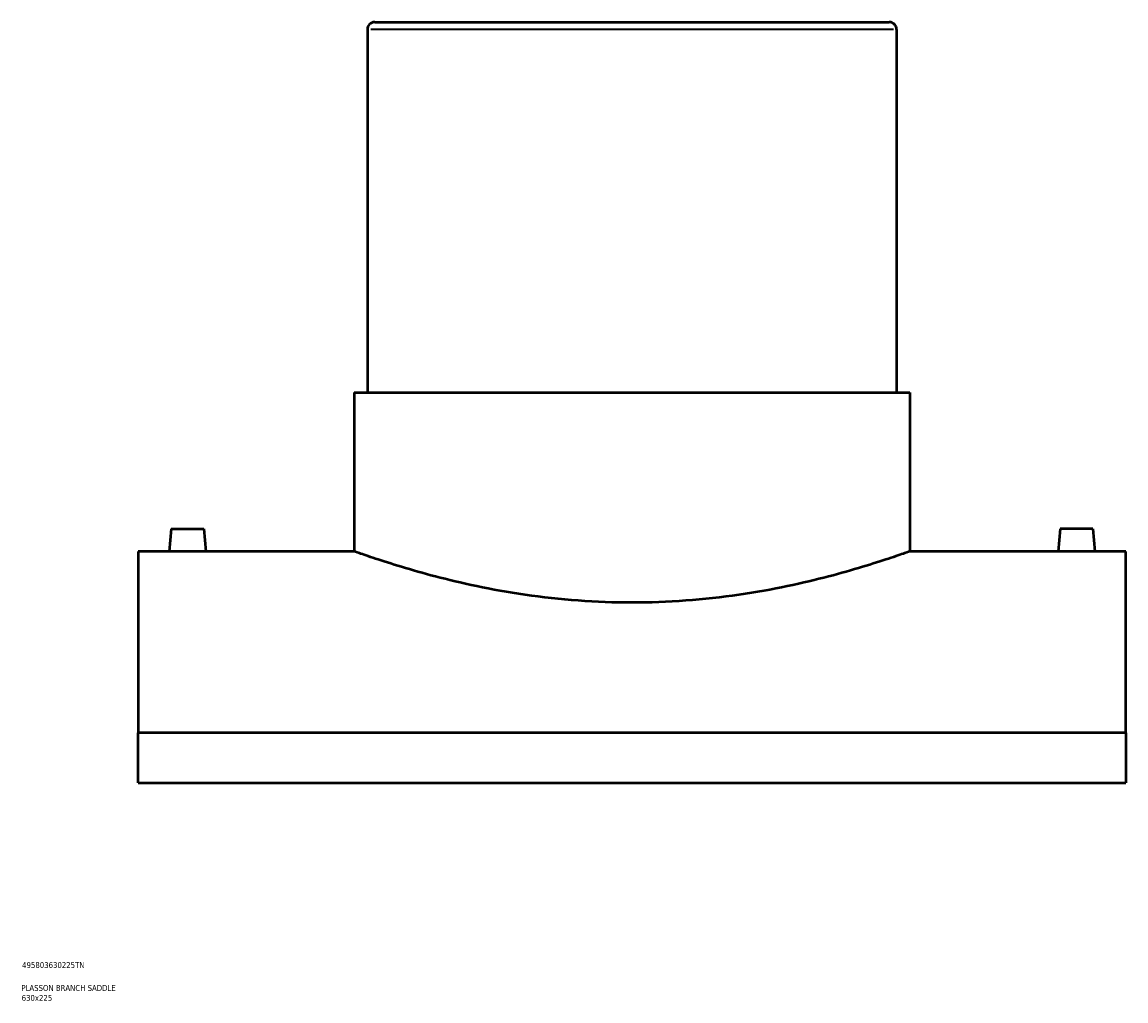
# Model space of a CAD drawing. Header units: millimetres. Extents: x -284 to 1492, y -368 to 1089.
# Tile 4 of 5: x 855 to 1324, y 79 to 495. Entities that reach past the tile are written whole.
import ezdxf

# ---------------------------------------------------------------- set-up
doc = ezdxf.new("R2010")
doc.units = ezdxf.units.MM
for name, color, linetype, lineweight in [('Title (ISO)', 7, 'Continuous', 50), ('Visible (ANSI)', 7, 'Continuous', 50), ('Visible Narrow (ANSI)', 7, 'Continuous', 35)]:
    doc.layers.add(name, color=color, linetype=linetype, lineweight=lineweight)
doc.styles.add('Note Text (ISO)', font='tahoma.ttf')

# ---------------------------------------------------------------- blocks, each defined once
blk = doc.blocks.new('Title Blocks ISO')
at = {"layer": 'Title (ISO)', "color": 232, "true_color": 0xca0064, "style": 'Note Text (ISO)'}
for tag, p in [('PART_NUMBER_001', (34.16, 73.13)), ('DESCRIPTION_001', (33.84, 63.4)), ('DESCRIPTION_002', (33.95, 59.18))]:
    blk.add_attdef(tag, p, '', height=2.5, dxfattribs=at)

msp = doc.modelspace()

# ---------------------------------------------------------------- linework, layer by layer
at = {"layer": 'Visible (ANSI)'}
for p, q in [((1005.11, 495.25), (1223.81, 495.25)), ((1001.96, 492.1), (1001.96, 337.75)), ((1226.96, 492.1), (1226.96, 337.75)), ((996.34, 337.75), (1232.59, 337.75)), ((996.34, 337.75), (996.34, 270.25)), ((1232.59, 337.75), (1232.59, 270.25)), ((918.46, 279.85), (917.62, 270.25)), ((918.46, 279.85), (932.46, 279.85)), ((932.46, 279.85), (933.3, 270.25)), ((1296.46, 279.85), (1295.62, 270.25)), ((1310.46, 279.85), (1296.46, 279.85)), ((1310.46, 279.85), (1311.3, 270.25)), ((904.46, 270.25), (904.46, 193.04)), ((917.62, 270.25), (904.46, 270.25)), ((996.34, 270.25), (933.3, 270.25)), ((1295.62, 270.25), (1232.59, 270.25)), ((1324.46, 270.25), (1311.3, 270.25)), ((1324.46, 193.04), (1324.46, 270.25)), ((1324.46, 193.04), (904.46, 193.04)), ((904.46, 171.78), (904.46, 193.04)), ((1324.46, 193.04), (1324.46, 171.78)), ((904.46, 171.78), (1324.46, 171.78))]:
    msp.add_line(p, q, dxfattribs=at)
for centre, start, end in [((1005.11, 492.1), 90, 180), ((1223.81, 492.1), 0, 90)]:
    msp.add_arc(centre, 3.15, start, end, dxfattribs=at)
for points, knots in [([(925.46, 270.16), (924.48, 270.16), (923.43, 270.17), (921.5, 270.18), (920.61, 270.2), (919.22, 270.22), (918.62, 270.23), (917.82, 270.25), (917.62, 270.25), (917.62, 270.25)], [0, 0, 0, 0, 0.295518, 0.295518, 0.591037, 0.591037, 0.886485, 0.886485, 1.181934, 1.181934, 1.181934, 1.181934]), ([(933.3, 270.25), (933.3, 270.25), (933.11, 270.25), (932.31, 270.23), (931.7, 270.22), (930.31, 270.2), (929.43, 270.18), (927.5, 270.17), (926.45, 270.16), (925.46, 270.16)], [3.545802, 3.545802, 3.545802, 3.545802, 3.84125, 3.84125, 4.136699, 4.136699, 4.432217, 4.432217, 4.727736, 4.727736, 4.727736, 4.727736]), ([(1114.46, 248.46), (1106.97, 248.46), (1099.25, 248.74), (1083.93, 249.87), (1076.34, 250.72), (1061.81, 252.83), (1054.86, 254.09), (1042.03, 256.77), (1036.15, 258.18), (1025.73, 260.9), (1020.84, 262.3), (1012.19, 264.91), (1008.43, 266.12), (1002.38, 268.13), (1000.08, 268.93), (997.06, 269.99), (996.34, 270.25), (996.34, 270.25)], [0, 0, 0, 0, 2.247105, 2.247105, 4.494209, 4.494209, 6.741314, 6.741314, 8.988418, 8.988418, 11.234131, 11.234131, 13.479843, 13.479843, 15.725556, 15.725556, 17.971268, 17.971268, 17.971268, 17.971268]), ([(1232.59, 270.25), (1232.59, 270.25), (1231.87, 269.99), (1228.84, 268.93), (1226.55, 268.13), (1220.5, 266.12), (1216.74, 264.91), (1208.09, 262.3), (1203.2, 260.9), (1192.78, 258.18), (1186.9, 256.77), (1174.06, 254.09), (1167.12, 252.83), (1152.59, 250.72), (1144.99, 249.87), (1129.68, 248.74), (1121.95, 248.46), (1114.46, 248.46)], [53.913804, 53.913804, 53.913804, 53.913804, 56.159517, 56.159517, 58.405229, 58.405229, 60.650941, 60.650941, 62.896654, 62.896654, 65.143758, 65.143758, 67.390863, 67.390863, 69.637968, 69.637968, 71.885072, 71.885072, 71.885072, 71.885072]), ([(1303.46, 270.16), (1302.48, 270.16), (1301.43, 270.17), (1299.5, 270.18), (1298.61, 270.2), (1297.22, 270.22), (1296.62, 270.23), (1295.82, 270.25), (1295.62, 270.25), (1295.62, 270.25)], [2.363868, 2.363868, 2.363868, 2.363868, 2.659386, 2.659386, 2.954905, 2.954905, 3.250353, 3.250353, 3.545802, 3.545802, 3.545802, 3.545802]), ([(1311.3, 270.25), (1311.3, 270.25), (1311.11, 270.25), (1310.31, 270.23), (1309.7, 270.22), (1308.31, 270.2), (1307.43, 270.18), (1305.5, 270.17), (1304.45, 270.16), (1303.46, 270.16)], [5.90967, 5.90967, 5.90967, 5.90967, 6.205118, 6.205118, 6.500567, 6.500567, 6.796085, 6.796085, 7.091604, 7.091604, 7.091604, 7.091604])]:
    msp.add_open_spline(points, degree=3, knots=knots, dxfattribs=at)
at = {"layer": 'Visible Narrow (ANSI)'}
msp.add_line((1225.58, 492.1), (1003.35, 492.1), dxfattribs=at)

# ---------------------------------------------------------------- block references
msp.add_blockref('Title Blocks ISO', (821, 20)).add_auto_attribs({'PART_NUMBER_001': '495803630225TN', 'DESCRIPTION_001': 'PLASSON BRANCH SADDLE', 'DESCRIPTION_002': '630x225'})

doc.saveas('drawing.dxf')
